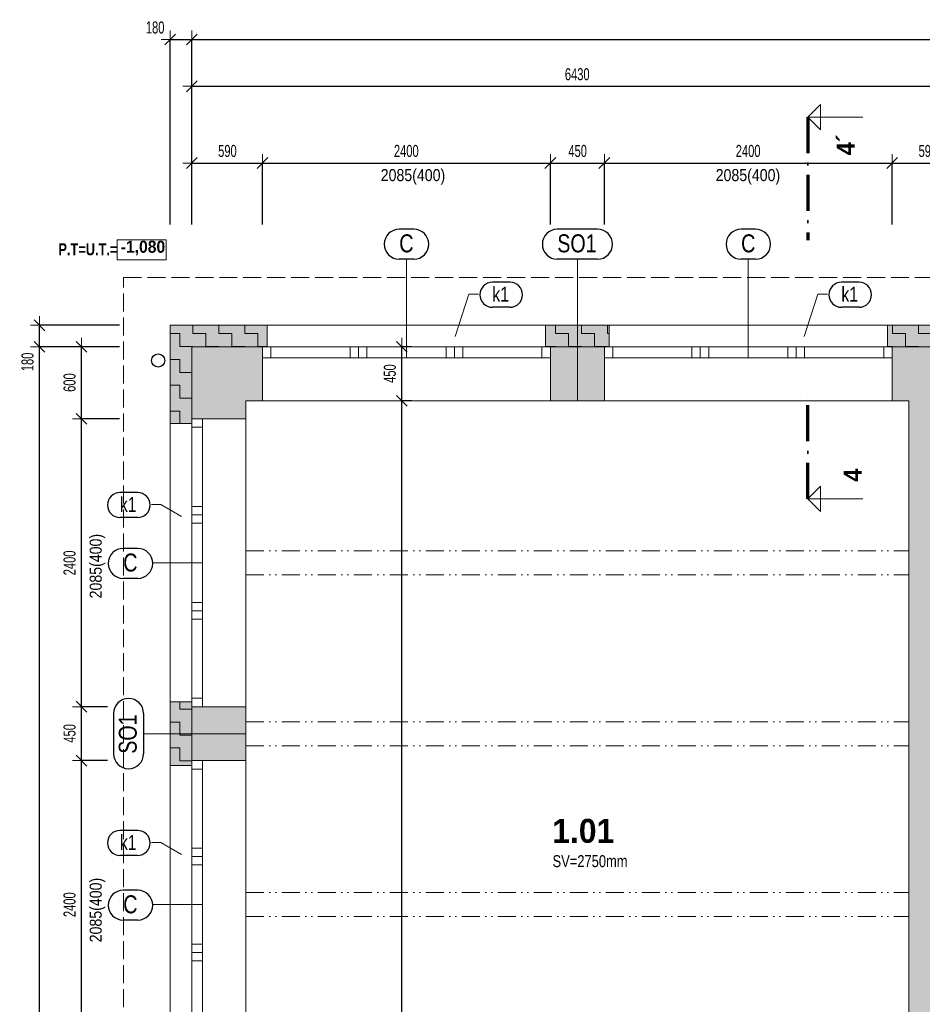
# Model space of a CAD drawing. Header units: millimetres. Extents: x -19372 to 59327, y -69634 to -42168.
# Tile 5 of 44: x -19372 to -11847, y -50953 to -42743. Entities that reach past the tile are written whole.
import ezdxf

# ---------------------------------------------------------------- set-up
doc = ezdxf.new("R2010")
doc.units = ezdxf.units.MM
doc.header["$PDMODE"] = 65
for name, pattern in [('Carkovana 2x_1', [200, 150, -50]), ('JIS_08_37', [480, 300, -90, 0, -90]), ('JIS_09_15', [300, 150, -50, 0, -50, 0, -50])]:
    doc.linetypes.add(name, pattern=pattern)
for name, color, linetype, lineweight in [('XR$10$ZPEVNĚNÉ PLOCHY - ČÁRKOVANĚ_1', 7, 'Continuous', 25), ('XR$2$1.NP - STÁVAJÍCÍ_1', 7, 'Continuous', 25), ('XR$3$KOTY_1', 7, 'Continuous', 25), ('XR$5$OKNA + IZOLANT_1', 7, 'Continuous', 25), ('XR$7$1.NP - FILING_1', 7, 'Continuous', 25), ('XR$8$1.NP - NÁVRH_1', 7, 'Continuous', 25)]:
    doc.layers.add(name, color=color, linetype=linetype, lineweight=lineweight)
doc.styles.add('ARIAL', font='ARIAL.TTF')
doc.styles.add('Arial Black', font='Arial Black')
doc.styles.add('ARIALNARROW', font='ARIALN.TTF')
doc.dimstyles.new('DIMSTYLE_3', dxfattribs={"dimtxt": 100, "dimasz": 150, "dimexe": 0, "dimexo": 0, "dimgap": 50, "dimtad": 2, "dimdec": 0, "dimrnd": 5, "dimdsep": 46, "dimtxsty": 'ARIALNARROW', "dimblk1": 'ALL_ML_STRICH', "dimblk2": 'ALL_ML_STRICH', "dimsah": 1, "dimcen": 0, "dimclrd": 6, "dimclre": 6, "dimclrt": 6, "dimadec": 0, "dimazin": 0, "dimtfac": 1, "dimtdec": 0, "dimtix": 1, "dimtmove": 2, "dimatfit": 3, "dimfxl": 0, "dimtzin": 0, "dimlwd": 0, "dimlwe": 13, "dimarcsym": 0})
doc.dimstyles.new('DIMSTYLE_5', dxfattribs={"dimtxt": 100, "dimasz": 150, "dimexe": 0, "dimexo": 0, "dimgap": 50, "dimtad": 2, "dimdec": 0, "dimrnd": 5, "dimdsep": 46, "dimtxsty": 'ARIALNARROW', "dimblk1": 'ALL_ML_STRICH', "dimblk2": 'ALL_ML_STRICH', "dimsah": 1, "dimcen": 0, "dimclrd": 6, "dimclre": 6, "dimclrt": 6, "dimadec": 0, "dimazin": 0, "dimtfac": 1, "dimtdec": 0, "dimtix": 1, "dimtmove": 2, "dimatfit": 3, "dimfxl": 0, "dimtvp": 1.2, "dimtzin": 0, "dimlwd": 0, "dimlwe": 13, "dimarcsym": 0})
pattern_1 = [(0, (216, 216), (108, 108), [108, -108]), (90, (216, 216), (-108, 108), [108, -108])]

# ---------------------------------------------------------------- blocks, each defined once
blk = doc.blocks.new('ALL_ML_STRICH')
at = {"color": 0, "linetype": 'ByBlock', "lineweight": -2}
for p, q in [((-1, 0), (0.5, 0)), ((-0.3, -0.3), (0.3, 0.3)), ((0, -0.5), (0, 0.5))]:
    blk.add_line(p, q, dxfattribs=at)
blk = doc.blocks.new('*D17')
at = {"layer": 'DEFPOINTS', "color": 6, "linetype": 'Continuous', "lineweight": 13}
for p in [(-16206.3, -45471.7), (-16206.3, -45921.7), (-16185.8, -45921.7)]:
    blk.add_point(p, dxfattribs=at)
at = {"layer": 'XR$3$KOTY_1', "color": 6, "linetype": 'Continuous', "lineweight": -2}
for p, q in [((-16106.3, -45471.7), (-16185.8, -45471.7)), ((-16185.8, -45921.7), (-16185.8, -45471.7)), ((-16106.3, -45921.7), (-16185.8, -45921.7))]:
    blk.add_line(p, q, dxfattribs=at)
at = {"layer": 'XR$3$KOTY_1', "color": 6, "linetype": 'Continuous', "lineweight": 13, "xscale": 150, "yscale": 150, "zscale": 150}
for p, rotation in [((-16185.8, -45471.7), 90), ((-16185.8, -45921.7), 270)]:
    blk.add_blockref('ALL_ML_STRICH', p, dxfattribs=dict(at, rotation=rotation))
at = {"layer": 'XR$3$KOTY_1', "color": 6, "linetype": 'Continuous', "lineweight": 13, "insert": (-16285.8, -45694.1), "char_height": 100, "width": 243.429, "attachment_point": 5, "rotation": 90, "style": 'ARIALNARROW'}
blk.add_mtext('\\W0.81;\\A1;{450}', dxfattribs=at)
blk = doc.blocks.new('*D18')
at = {"layer": 'DEFPOINTS', "color": 6, "linetype": 'Continuous', "lineweight": 13}
for p in [(-16206.3, -45921.7), (-16185.8, -57146.7), (-16185.8, -57146.7)]:
    blk.add_point(p, dxfattribs=at)
at = {"layer": 'XR$3$KOTY_1', "color": 6, "linetype": 'Continuous', "lineweight": -2}
for p, q in [((-16106.3, -45921.7), (-16185.8, -45921.7)), ((-16185.8, -57146.7), (-16185.8, -45921.7)), ((-16285.8, -57146.7), (-16185.8, -57146.7))]:
    blk.add_line(p, q, dxfattribs=at)
at = {"layer": 'XR$3$KOTY_1', "color": 6, "linetype": 'Continuous', "lineweight": 13, "xscale": 150, "yscale": 150, "zscale": 150}
for p, rotation in [((-16185.8, -45921.7), 90), ((-16185.8, -57146.7), 270)]:
    blk.add_blockref('ALL_ML_STRICH', p, dxfattribs=dict(at, rotation=rotation))
at = {"layer": 'XR$3$KOTY_1', "color": 6, "linetype": 'Continuous', "lineweight": 13, "insert": (-16285.8, -51538.8), "char_height": 100, "width": 405.714, "attachment_point": 5, "rotation": 90, "style": 'ARIALNARROW'}
blk.add_mtext('\\W0.81;\\A1;{11225}', dxfattribs=at)
blk = doc.blocks.new('KOMPLEXNÍ OBJEKT_7')
at = {"layer": 'XR$3$KOTY_1', "color": 7, "linetype": 'Continuous', "lineweight": 13}
for p, q in [((-12801.6, -43556.5), (-12695.5, -43450.4)), ((-12695.5, -43450.4), (-12695.5, -43662.5)), ((-12801.6, -43556.5), (-12343.2, -43556.5)), ((-12801.6, -43556.5), (-12695.5, -43662.5))]:
    blk.add_line(p, q, dxfattribs=at)
at = {"layer": 'XR$3$KOTY_1', "color": 7, "linetype": 'JIS_08_37', "lineweight": 70}
blk.add_line((-12801.6, -43556.5), (-12801.6, -44581.9), dxfattribs=at)
at = {"layer": 'XR$3$KOTY_1', "color": 7, "linetype": 'Continuous', "lineweight": 25, "insert": (-12409.8, -43874), "char_height": 150, "width": 233.607, "attachment_point": 7, "rotation": 90.00009, "style": 'Arial Black'}
blk.add_mtext('\\W0.82;4´', dxfattribs=at)
blk = doc.blocks.new('KOMPLEXNÍ OBJEKT_8')
at = {"layer": 'XR$3$KOTY_1', "color": 7, "linetype": 'JIS_08_37', "lineweight": 70}
blk.add_line((-12801.6, -46738.3), (-12801.6, -45853.2), dxfattribs=at)
at = {"layer": 'XR$3$KOTY_1', "color": 7, "linetype": 'Continuous', "lineweight": 13}
for p, q in [((-12801.6, -46738.3), (-12695.5, -46632.2)), ((-12695.5, -46632.2), (-12695.5, -46844.3)), ((-12801.6, -46738.3), (-12343.2, -46738.3)), ((-12801.6, -46738.3), (-12695.5, -46844.3))]:
    blk.add_line(p, q, dxfattribs=at)
at = {"layer": 'XR$3$KOTY_1', "color": 7, "linetype": 'Continuous', "lineweight": 25, "insert": (-12352.4, -46595.8), "char_height": 150, "width": 176.23, "attachment_point": 7, "rotation": 90.00009, "style": 'Arial Black'}
blk.add_mtext('\\W0.82;4', dxfattribs=at)
blk = doc.blocks.new('*D161')
at = {"layer": 'DEFPOINTS', "color": 6, "linetype": 'Continuous', "lineweight": 13}
for p in [(-17937.8, -43298.8), (-17937.8, -45471.7), (-11507.8, -45471.7)]:
    blk.add_point(p, dxfattribs=at)
at = {"layer": 'XR$3$KOTY_1', "color": 6, "linetype": 'Continuous', "lineweight": -2}
for p, q in [((-17937.8, -44450.4), (-17937.8, -43298.8)), ((-17937.8, -43298.8), (-11507.8, -43298.8)), ((-11507.8, -44450.4), (-11507.8, -43298.8))]:
    blk.add_line(p, q, dxfattribs=at)
at = {"layer": 'XR$3$KOTY_1', "color": 6, "linetype": 'Continuous', "lineweight": 13, "xscale": 150, "yscale": 150, "zscale": 150, "rotation": 180}
blk.add_blockref('ALL_ML_STRICH', (-17937.8, -43298.8), dxfattribs=at)
at = {"layer": 'XR$3$KOTY_1', "color": 6, "linetype": 'Continuous', "lineweight": 13, "xscale": 150, "yscale": 150, "zscale": 150}
blk.add_blockref('ALL_ML_STRICH', (-11507.8, -43298.8), dxfattribs=at)
at = {"layer": 'XR$3$KOTY_1', "color": 6, "linetype": 'Continuous', "lineweight": 13, "insert": (-14723.9, -43198.8), "char_height": 100, "width": 324.571, "attachment_point": 5, "style": 'ARIALNARROW'}
blk.add_mtext('\\W0.81;\\A1;{6430}', dxfattribs=at)
blk = doc.blocks.new('*D162')
at = {"layer": 'DEFPOINTS', "color": 6, "linetype": 'Continuous', "lineweight": 13}
for p in [(-17937.8, -43938.5), (-17937.8, -45471.7), (-17347.8, -45471.7)]:
    blk.add_point(p, dxfattribs=at)
at = {"layer": 'XR$3$KOTY_1', "color": 6, "linetype": 'Continuous', "lineweight": -2}
for p, q in [((-17937.8, -44450.4), (-17937.8, -43938.5)), ((-17937.8, -43938.5), (-17347.8, -43938.5)), ((-17347.8, -44450.4), (-17347.8, -43938.5))]:
    blk.add_line(p, q, dxfattribs=at)
at = {"layer": 'XR$3$KOTY_1', "color": 6, "linetype": 'Continuous', "lineweight": 13, "xscale": 150, "yscale": 150, "zscale": 150, "rotation": 180}
blk.add_blockref('ALL_ML_STRICH', (-17937.8, -43938.5), dxfattribs=at)
at = {"layer": 'XR$3$KOTY_1', "color": 6, "linetype": 'Continuous', "lineweight": 13, "xscale": 150, "yscale": 150, "zscale": 150}
blk.add_blockref('ALL_ML_STRICH', (-17347.8, -43938.5), dxfattribs=at)
at = {"layer": 'XR$3$KOTY_1', "color": 6, "linetype": 'Continuous', "lineweight": 13, "insert": (-17640.3, -43838.5), "char_height": 100, "width": 243.429, "attachment_point": 5, "style": 'ARIALNARROW'}
blk.add_mtext('\\W0.81;\\A1;{590}', dxfattribs=at)
blk = doc.blocks.new('*D163')
at = {"layer": 'DEFPOINTS', "color": 6, "linetype": 'Continuous', "lineweight": 13}
for p in [(-17347.8, -43938.5), (-17347.8, -45471.7), (-14947.8, -45471.7)]:
    blk.add_point(p, dxfattribs=at)
at = {"layer": 'XR$3$KOTY_1', "color": 6, "linetype": 'Continuous', "lineweight": -2}
for p, q in [((-17347.8, -44450.4), (-17347.8, -43938.5)), ((-17347.8, -43938.5), (-14947.8, -43938.5)), ((-14947.8, -44450.4), (-14947.8, -43938.5))]:
    blk.add_line(p, q, dxfattribs=at)
at = {"layer": 'XR$3$KOTY_1', "color": 6, "linetype": 'Continuous', "lineweight": 13, "xscale": 150, "yscale": 150, "zscale": 150, "rotation": 180}
blk.add_blockref('ALL_ML_STRICH', (-17347.8, -43938.5), dxfattribs=at)
at = {"layer": 'XR$3$KOTY_1', "color": 6, "linetype": 'Continuous', "lineweight": 13, "xscale": 150, "yscale": 150, "zscale": 150}
blk.add_blockref('ALL_ML_STRICH', (-14947.8, -43938.5), dxfattribs=at)
at = {"layer": 'XR$3$KOTY_1', "color": 6, "linetype": 'Continuous', "lineweight": 13, "insert": (-16148.9, -43838.5), "char_height": 100, "width": 324.571, "attachment_point": 5, "style": 'ARIALNARROW'}
blk.add_mtext('\\W0.81;\\A1;{2400}', dxfattribs=at)
blk = doc.blocks.new('*D164')
at = {"layer": 'DEFPOINTS', "color": 6, "linetype": 'Continuous', "lineweight": 13}
for p in [(-14947.8, -43938.5), (-14947.8, -45471.7), (-14497.8, -45471.7)]:
    blk.add_point(p, dxfattribs=at)
at = {"layer": 'XR$3$KOTY_1', "color": 6, "linetype": 'Continuous', "lineweight": -2}
for p, q in [((-14947.8, -44450.4), (-14947.8, -43938.5)), ((-14947.8, -43938.5), (-14497.8, -43938.5)), ((-14497.8, -44450.4), (-14497.8, -43938.5))]:
    blk.add_line(p, q, dxfattribs=at)
at = {"layer": 'XR$3$KOTY_1', "color": 6, "linetype": 'Continuous', "lineweight": 13, "xscale": 150, "yscale": 150, "zscale": 150, "rotation": 180}
blk.add_blockref('ALL_ML_STRICH', (-14947.8, -43938.5), dxfattribs=at)
at = {"layer": 'XR$3$KOTY_1', "color": 6, "linetype": 'Continuous', "lineweight": 13, "xscale": 150, "yscale": 150, "zscale": 150}
blk.add_blockref('ALL_ML_STRICH', (-14497.8, -43938.5), dxfattribs=at)
at = {"layer": 'XR$3$KOTY_1', "color": 6, "linetype": 'Continuous', "lineweight": 13, "insert": (-14720.3, -43838.5), "char_height": 100, "width": 243.429, "attachment_point": 5, "style": 'ARIALNARROW'}
blk.add_mtext('\\W0.81;\\A1;{450}', dxfattribs=at)
blk = doc.blocks.new('*D165')
at = {"layer": 'DEFPOINTS', "color": 6, "linetype": 'Continuous', "lineweight": 13}
for p in [(-14497.8, -43938.5), (-14497.8, -45471.7), (-12097.8, -45471.7)]:
    blk.add_point(p, dxfattribs=at)
at = {"layer": 'XR$3$KOTY_1', "color": 6, "linetype": 'Continuous', "lineweight": -2}
for p, q in [((-14497.8, -44450.4), (-14497.8, -43938.5)), ((-14497.8, -43938.5), (-12097.8, -43938.5)), ((-12097.8, -44450.4), (-12097.8, -43938.5))]:
    blk.add_line(p, q, dxfattribs=at)
at = {"layer": 'XR$3$KOTY_1', "color": 6, "linetype": 'Continuous', "lineweight": 13, "xscale": 150, "yscale": 150, "zscale": 150, "rotation": 180}
blk.add_blockref('ALL_ML_STRICH', (-14497.8, -43938.5), dxfattribs=at)
at = {"layer": 'XR$3$KOTY_1', "color": 6, "linetype": 'Continuous', "lineweight": 13, "xscale": 150, "yscale": 150, "zscale": 150}
blk.add_blockref('ALL_ML_STRICH', (-12097.8, -43938.5), dxfattribs=at)
at = {"layer": 'XR$3$KOTY_1', "color": 6, "linetype": 'Continuous', "lineweight": 13, "insert": (-13298.9, -43838.5), "char_height": 100, "width": 324.571, "attachment_point": 5, "style": 'ARIALNARROW'}
blk.add_mtext('\\W0.81;\\A1;{2400}', dxfattribs=at)
blk = doc.blocks.new('*D166')
at = {"layer": 'DEFPOINTS', "color": 6, "linetype": 'Continuous', "lineweight": 13}
for p in [(-12097.8, -43938.5), (-12097.8, -45471.7), (-11507.8, -45471.7)]:
    blk.add_point(p, dxfattribs=at)
at = {"layer": 'XR$3$KOTY_1', "color": 6, "linetype": 'Continuous', "lineweight": -2}
for p, q in [((-12097.8, -44450.4), (-12097.8, -43938.5)), ((-12097.8, -43938.5), (-11507.8, -43938.5)), ((-11507.8, -44450.4), (-11507.8, -43938.5))]:
    blk.add_line(p, q, dxfattribs=at)
at = {"layer": 'XR$3$KOTY_1', "color": 6, "linetype": 'Continuous', "lineweight": 13, "xscale": 150, "yscale": 150, "zscale": 150, "rotation": 180}
blk.add_blockref('ALL_ML_STRICH', (-12097.8, -43938.5), dxfattribs=at)
at = {"layer": 'XR$3$KOTY_1', "color": 6, "linetype": 'Continuous', "lineweight": 13, "xscale": 150, "yscale": 150, "zscale": 150}
blk.add_blockref('ALL_ML_STRICH', (-11507.8, -43938.5), dxfattribs=at)
at = {"layer": 'XR$3$KOTY_1', "color": 6, "linetype": 'Continuous', "lineweight": 13, "insert": (-11800.3, -43838.5), "char_height": 100, "width": 243.429, "attachment_point": 5, "style": 'ARIALNARROW'}
blk.add_mtext('\\W0.81;\\A1;{590}', dxfattribs=at)
blk = doc.blocks.new('*D241')
at = {"layer": 'DEFPOINTS', "color": 6, "linetype": 'Continuous', "lineweight": 13}
for p in [(-17937.8, -45471.7), (-18856.3, -46071.7), (-17937.8, -46071.7)]:
    blk.add_point(p, dxfattribs=at)
at = {"layer": 'XR$3$KOTY_1', "color": 6, "linetype": 'Continuous', "lineweight": -2}
for p, q in [((-18539.2, -45471.7), (-18856.3, -45471.7)), ((-18856.3, -46071.7), (-18856.3, -45471.7)), ((-18539.2, -46071.7), (-18856.3, -46071.7))]:
    blk.add_line(p, q, dxfattribs=at)
at = {"layer": 'XR$3$KOTY_1', "color": 6, "linetype": 'Continuous', "lineweight": 13, "xscale": 150, "yscale": 150, "zscale": 150}
for p, rotation in [((-18856.3, -45471.7), 90), ((-18856.3, -46071.7), 270)]:
    blk.add_blockref('ALL_ML_STRICH', p, dxfattribs=dict(at, rotation=rotation))
at = {"layer": 'XR$3$KOTY_1', "color": 6, "linetype": 'Continuous', "lineweight": 13, "insert": (-18956.3, -45769.1), "char_height": 100, "width": 243.429, "attachment_point": 5, "rotation": 90, "style": 'ARIALNARROW'}
blk.add_mtext('\\W0.81;\\A1;{600}', dxfattribs=at)
blk = doc.blocks.new('*D242')
at = {"layer": 'DEFPOINTS', "color": 6, "linetype": 'Continuous', "lineweight": 13}
for p in [(-17937.8, -48471.7), (-18856.3, -48921.7), (-17937.8, -48921.7)]:
    blk.add_point(p, dxfattribs=at)
at = {"layer": 'XR$3$KOTY_1', "color": 6, "linetype": 'Continuous', "lineweight": -2}
for p, q in [((-18639.2, -48471.7), (-18856.3, -48471.7)), ((-18856.3, -48921.7), (-18856.3, -48471.7)), ((-18639.2, -48921.7), (-18856.3, -48921.7))]:
    blk.add_line(p, q, dxfattribs=at)
at = {"layer": 'XR$3$KOTY_1', "color": 6, "linetype": 'Continuous', "lineweight": 13, "xscale": 150, "yscale": 150, "zscale": 150}
for p, rotation in [((-18856.3, -48471.7), 90), ((-18856.3, -48921.7), 270)]:
    blk.add_blockref('ALL_ML_STRICH', p, dxfattribs=dict(at, rotation=rotation))
at = {"layer": 'XR$3$KOTY_1', "color": 6, "linetype": 'Continuous', "lineweight": 13, "insert": (-18956.3, -48694.1), "char_height": 100, "width": 243.429, "attachment_point": 5, "rotation": 90, "style": 'ARIALNARROW'}
blk.add_mtext('\\W0.81;\\A1;{450}', dxfattribs=at)
blk = doc.blocks.new('*D243')
at = {"layer": 'DEFPOINTS', "color": 6, "linetype": 'Continuous', "lineweight": 13}
for p in [(-17937.8, -46071.7), (-18856.3, -48471.7), (-17937.8, -48471.7)]:
    blk.add_point(p, dxfattribs=at)
at = {"layer": 'XR$3$KOTY_1', "color": 6, "linetype": 'Continuous', "lineweight": -2}
for p, q in [((-18539.2, -46071.7), (-18856.3, -46071.7)), ((-18856.3, -48471.7), (-18856.3, -46071.7)), ((-18639.2, -48471.7), (-18856.3, -48471.7))]:
    blk.add_line(p, q, dxfattribs=at)
at = {"layer": 'XR$3$KOTY_1', "color": 6, "linetype": 'Continuous', "lineweight": 13, "xscale": 150, "yscale": 150, "zscale": 150}
for p, rotation in [((-18856.3, -46071.7), 90), ((-18856.3, -48471.7), 270)]:
    blk.add_blockref('ALL_ML_STRICH', p, dxfattribs=dict(at, rotation=rotation))
at = {"layer": 'XR$3$KOTY_1', "color": 6, "linetype": 'Continuous', "lineweight": 13, "insert": (-18956.3, -47272.7), "char_height": 100, "width": 324.571, "attachment_point": 5, "rotation": 90, "style": 'ARIALNARROW'}
blk.add_mtext('\\W0.81;\\A1;{2400}', dxfattribs=at)
blk = doc.blocks.new('*D245')
at = {"layer": 'DEFPOINTS', "color": 6, "linetype": 'Continuous', "lineweight": 13}
for p in [(-17937.8, -48921.7), (-18856.3, -51321.7), (-17937.8, -51321.7)]:
    blk.add_point(p, dxfattribs=at)
at = {"layer": 'XR$3$KOTY_1', "color": 6, "linetype": 'Continuous', "lineweight": -2}
for p, q in [((-18639.2, -48921.7), (-18856.3, -48921.7)), ((-18856.3, -51321.7), (-18856.3, -48921.7)), ((-18539.2, -51321.7), (-18856.3, -51321.7))]:
    blk.add_line(p, q, dxfattribs=at)
at = {"layer": 'XR$3$KOTY_1', "color": 6, "linetype": 'Continuous', "lineweight": 13, "xscale": 150, "yscale": 150, "zscale": 150}
for p, rotation in [((-18856.3, -48921.7), 90), ((-18856.3, -51321.7), 270)]:
    blk.add_blockref('ALL_ML_STRICH', p, dxfattribs=dict(at, rotation=rotation))
at = {"layer": 'XR$3$KOTY_1', "color": 6, "linetype": 'Continuous', "lineweight": 13, "insert": (-18956.3, -50122.7), "char_height": 100, "width": 324.571, "attachment_point": 5, "rotation": 90, "style": 'ARIALNARROW'}
blk.add_mtext('\\W0.81;\\A1;{2400}', dxfattribs=at)
blk = doc.blocks.new('*D250')
at = {"layer": 'DEFPOINTS', "color": 6, "linetype": 'Continuous', "lineweight": 13}
for p in [(-17937.8, -45471.7), (-19206.7, -57596.7), (-18439.2, -57596.7)]:
    blk.add_point(p, dxfattribs=at)
at = {"layer": 'XR$3$KOTY_1', "color": 6, "linetype": 'Continuous', "lineweight": -2}
for p, q in [((-18539.2, -45471.7), (-19206.7, -45471.7)), ((-19206.7, -57596.7), (-19206.7, -45471.7)), ((-18539.2, -57596.7), (-19206.7, -57596.7))]:
    blk.add_line(p, q, dxfattribs=at)
at = {"layer": 'XR$3$KOTY_1', "color": 6, "linetype": 'Continuous', "lineweight": 13, "xscale": 150, "yscale": 150, "zscale": 150}
for p, rotation in [((-19206.7, -45471.7), 90), ((-19206.7, -57596.7), 270)]:
    blk.add_blockref('ALL_ML_STRICH', p, dxfattribs=dict(at, rotation=rotation))
at = {"layer": 'XR$3$KOTY_1', "color": 6, "linetype": 'Continuous', "lineweight": 13, "insert": (-19306.7, -51538.8), "char_height": 100, "width": 405.714, "attachment_point": 5, "rotation": 90, "style": 'ARIALNARROW'}
blk.add_mtext('\\W0.81;\\A1;{12125}', dxfattribs=at)
blk = doc.blocks.new('*D251')
at = {"layer": 'DEFPOINTS', "color": 6, "linetype": 'Continuous', "lineweight": 13}
for p in [(-18117.8, -45291.7), (-19206.7, -45471.7), (-17937.8, -45471.7)]:
    blk.add_point(p, dxfattribs=at)
at = {"layer": 'XR$3$KOTY_1', "color": 6, "linetype": 'Continuous', "lineweight": -2}
for p, q in [((-18539.2, -45291.7), (-19206.7, -45291.7)), ((-19206.7, -45471.7), (-19206.7, -45291.7)), ((-18539.2, -45471.7), (-19206.7, -45471.7))]:
    blk.add_line(p, q, dxfattribs=at)
at = {"layer": 'XR$3$KOTY_1', "color": 6, "linetype": 'Continuous', "lineweight": 13, "xscale": 150, "yscale": 150, "zscale": 150}
for p, rotation in [((-19206.7, -45291.7), 90), ((-19206.7, -45471.7), 270)]:
    blk.add_blockref('ALL_ML_STRICH', p, dxfattribs=dict(at, rotation=rotation))
at = {"layer": 'XR$3$KOTY_1', "color": 6, "linetype": 'Continuous', "lineweight": 13, "insert": (-19306.7, -45596.8), "char_height": 100, "width": 243.429, "attachment_point": 5, "rotation": 90, "style": 'ARIALNARROW'}
blk.add_mtext('\\W0.81;\\A1;{180}', dxfattribs=at)
blk = doc.blocks.new('*D252')
at = {"layer": 'DEFPOINTS', "color": 6, "linetype": 'Continuous', "lineweight": 13}
for p in [(-18117.8, -42908.9), (-18117.8, -45291.7), (-17937.8, -45471.7)]:
    blk.add_point(p, dxfattribs=at)
at = {"layer": 'XR$3$KOTY_1', "color": 6, "linetype": 'Continuous', "lineweight": -2}
for p, q in [((-18117.8, -44450.4), (-18117.8, -42908.9)), ((-18117.8, -42908.9), (-17937.8, -42908.9)), ((-17937.8, -44450.4), (-17937.8, -42908.9))]:
    blk.add_line(p, q, dxfattribs=at)
at = {"layer": 'XR$3$KOTY_1', "color": 6, "linetype": 'Continuous', "lineweight": 13, "xscale": 150, "yscale": 150, "zscale": 150, "rotation": 180}
blk.add_blockref('ALL_ML_STRICH', (-18117.8, -42908.9), dxfattribs=at)
at = {"layer": 'XR$3$KOTY_1', "color": 6, "linetype": 'Continuous', "lineweight": 13, "xscale": 150, "yscale": 150, "zscale": 150}
blk.add_blockref('ALL_ML_STRICH', (-17937.8, -42908.9), dxfattribs=at)
at = {"layer": 'XR$3$KOTY_1', "color": 6, "linetype": 'Continuous', "lineweight": 13, "insert": (-18243, -42808.9), "char_height": 100, "width": 243.429, "attachment_point": 5, "style": 'ARIALNARROW'}
blk.add_mtext('\\W0.81;\\A1;{180}', dxfattribs=at)
blk = doc.blocks.new('*D253')
at = {"layer": 'DEFPOINTS', "color": 6, "linetype": 'Continuous', "lineweight": 13}
for p in [(-17937.8, -42908.9), (-17937.8, -45471.7), (23607.2, -45471.7)]:
    blk.add_point(p, dxfattribs=at)
at = {"layer": 'XR$3$KOTY_1', "color": 6, "linetype": 'Continuous', "lineweight": -2}
for p, q in [((-17937.8, -44450.4), (-17937.8, -42908.9)), ((-17937.8, -42908.9), (23607.2, -42908.9)), ((23607.2, -44450.4), (23607.2, -42908.9))]:
    blk.add_line(p, q, dxfattribs=at)
at = {"layer": 'XR$3$KOTY_1', "color": 6, "linetype": 'Continuous', "lineweight": 13, "xscale": 150, "yscale": 150, "zscale": 150, "rotation": 180}
blk.add_blockref('ALL_ML_STRICH', (-17937.8, -42908.9), dxfattribs=at)
at = {"layer": 'XR$3$KOTY_1', "color": 6, "linetype": 'Continuous', "lineweight": 13, "xscale": 150, "yscale": 150, "zscale": 150}
blk.add_blockref('ALL_ML_STRICH', (23607.2, -42908.9), dxfattribs=at)
at = {"layer": 'XR$3$KOTY_1', "color": 6, "linetype": 'Continuous', "lineweight": 13, "insert": (2830, -42808.9), "char_height": 100, "width": 405.714, "attachment_point": 5, "style": 'ARIALNARROW'}
blk.add_mtext('\\W0.81;\\A1;{41545}', dxfattribs=at)
blk = doc.blocks.new('KOMPLEXNÍ OBJEKT_25')
at = {"layer": 'XR$5$OKNA + IZOLANT_1', "color": 7, "linetype": 'Continuous', "lineweight": 13}
for p, q in [((-17307.8, -45471.7), (-17307.8, -45291.7)), ((-17347.8, -45471.7), (-17307.8, -45471.7))]:
    blk.add_line(p, q, dxfattribs=at)
blk = doc.blocks.new('KOMPLEXNÍ OBJEKT_26')
at = {"layer": 'XR$5$OKNA + IZOLANT_1', "color": 7, "linetype": 'Continuous', "lineweight": 13}
for p, q in [((-14987.8, -45471.7), (-14987.8, -45291.7)), ((-14947.8, -45471.7), (-14987.8, -45471.7))]:
    blk.add_line(p, q, dxfattribs=at)
blk = doc.blocks.new('KOMPLEXNÍ OBJEKT_27')
at = {"layer": 'XR$5$OKNA + IZOLANT_1', "color": 7, "linetype": 'Continuous', "lineweight": 13}
for p, q in [((-14457.8, -45471.7), (-14457.8, -45291.7)), ((-14497.8, -45471.7), (-14457.8, -45471.7))]:
    blk.add_line(p, q, dxfattribs=at)
blk = doc.blocks.new('KOMPLEXNÍ OBJEKT_28')
at = {"layer": 'XR$5$OKNA + IZOLANT_1', "color": 7, "linetype": 'Continuous', "lineweight": 13}
for p, q in [((-12137.8, -45471.7), (-12137.8, -45291.7)), ((-12097.8, -45471.7), (-12137.8, -45471.7))]:
    blk.add_line(p, q, dxfattribs=at)
blk = doc.blocks.new('KOMPLEXNÍ OBJEKT_78')
at = {"layer": 'XR$5$OKNA + IZOLANT_1', "color": 7, "linetype": 'Continuous', "lineweight": 13}
for p, q in [((-17937.8, -46111.7), (-18117.8, -46111.7)), ((-17937.8, -46071.7), (-17937.8, -46111.7))]:
    blk.add_line(p, q, dxfattribs=at)
blk = doc.blocks.new('KOMPLEXNÍ OBJEKT_79')
at = {"layer": 'XR$5$OKNA + IZOLANT_1', "color": 7, "linetype": 'Continuous', "lineweight": 13}
for p, q in [((-17937.8, -48431.7), (-18117.8, -48431.7)), ((-17937.8, -48471.7), (-17937.8, -48431.7))]:
    blk.add_line(p, q, dxfattribs=at)
blk = doc.blocks.new('KOMPLEXNÍ OBJEKT_80')
at = {"layer": 'XR$5$OKNA + IZOLANT_1', "color": 7, "linetype": 'Continuous', "lineweight": 13}
for p, q in [((-17937.8, -48921.7), (-17937.8, -48961.7)), ((-17937.8, -48961.7), (-18117.8, -48961.7))]:
    blk.add_line(p, q, dxfattribs=at)

msp = doc.modelspace()

# ---------------------------------------------------------------- hatches: boundary and pattern name
at = {"layer": 'XR$7$1.NP - FILING_1', "linetype": 'Continuous', "lineweight": 13}
for points in [[(-18117.8, -46111.7), (-17937.8, -46111.7), (-17937.8, -45471.7), (-17307.8, -45471.7), (-17307.8, -45291.7), (-18117.8, -45291.7)], [(-14987.8, -45471.7), (-14457.8, -45471.7), (-14457.8, -45291.7), (-14987.8, -45291.7)], [(-12137.8, -45291.7), (-12137.8, -45471.7), (-11507.8, -45471.7), (-11507.8, -45597.7), (-11477.8, -45597.7), (-11477.8, -45622.7), (-11327.8, -45622.7), (-11327.8, -45291.7)], [(-18117.8, -48431.7), (-18117.8, -48961.7), (-17937.8, -48961.7), (-17937.8, -48431.7)]]:
    msp.add_hatch(color=11, dxfattribs=at).paths.add_polyline_path(points, flags=0)
h = msp.add_hatch(dxfattribs=at)
h.set_pattern_fill('VZOR', scale=108, style=0, pattern_type=2)
h.set_pattern_definition(pattern_1)
h.paths.add_polyline_path([(-18117.8, -46111.7), (-17937.8, -46111.7), (-17937.8, -45471.7), (-17307.8, -45471.7), (-17307.8, -45291.7), (-18117.8, -45291.7)], flags=0)
h = msp.add_hatch(dxfattribs=at)
h.set_pattern_fill('VZOR', scale=108, style=0, pattern_type=2)
h.set_pattern_definition(pattern_1)
h.paths.add_polyline_path([(-14987.8, -45471.7), (-14457.8, -45471.7), (-14457.8, -45291.7), (-14987.8, -45291.7)], flags=0)
h = msp.add_hatch(dxfattribs=at)
h.set_pattern_fill('VZOR', scale=108, style=0, pattern_type=2)
h.set_pattern_definition(pattern_1)
h.paths.add_polyline_path([(-12137.8, -45291.7), (-12137.8, -45471.7), (-11507.8, -45471.7), (-11507.8, -45597.7), (-11477.8, -45597.7), (-11477.8, -45622.7), (-11327.8, -45622.7), (-11327.8, -45291.7)], flags=0)
for points in [[(-17937.8, -46071.7), (-17487.8, -46071.7), (-17487.8, -45921.7), (-17347.8, -45921.7), (-17347.8, -45471.7), (-17937.8, -45471.7)], [(-14947.8, -45921.7), (-14497.8, -45921.7), (-14497.8, -45471.7), (-14947.8, -45471.7)], [(-12097.8, -45921.7), (-11957.8, -45921.7), (-11957.8, -52566.7), (-11507.8, -52566.7), (-11507.8, -47606.7), (-10007.8, -47606.7), (-10007.8, -47156.7), (-11507.8, -47156.7), (-11507.8, -45471.7), (-12097.8, -45471.7)], [(-17937.8, -48921.7), (-17487.8, -48921.7), (-17487.8, -48471.7), (-17937.8, -48471.7)]]:
    msp.add_hatch(color=254, dxfattribs=at).paths.add_polyline_path(points)
h = msp.add_hatch(dxfattribs=at)
h.set_pattern_fill('VZOR', scale=108, style=0, pattern_type=2)
h.set_pattern_definition(pattern_1)
h.paths.add_polyline_path([(-18117.8, -48431.7), (-18117.8, -48961.7), (-17937.8, -48961.7), (-17937.8, -48431.7)], flags=0)

# ---------------------------------------------------------------- linework, layer by layer
at = {"layer": 'XR$10$ZPEVNĚNÉ PLOCHY - ČÁRKOVANĚ_1', "color": 204, "linetype": 'Carkovana 2x_1', "lineweight": 13}
for p, q in [((-18507.8, -44891.7), (-10537.8, -44891.7)), ((-18507.8, -58176.7), (-18507.8, -44891.7))]:
    msp.add_line(p, q, dxfattribs=at)
at = {"layer": 'XR$2$1.NP - STÁVAJÍCÍ_1', "color": 8, "linetype": 'Continuous', "lineweight": 18}
for p, q in [((-17937.8, -45471.7), (-17937.8, -46071.7)), ((-17937.8, -45471.7), (-17347.8, -45471.7)), ((-17347.8, -45921.7), (-17347.8, -45471.7)), ((-14947.8, -45471.7), (-14497.8, -45471.7)), ((-14947.8, -45921.7), (-14947.8, -45471.7)), ((-14497.8, -45921.7), (-14497.8, -45471.7)), ((-12097.8, -45471.7), (-11507.8, -45471.7)), ((-12097.8, -45921.7), (-12097.8, -45471.7)), ((-17487.8, -45921.7), (-17487.8, -46071.7)), ((-17487.8, -45921.7), (-17347.8, -45921.7)), ((-14947.8, -45921.7), (-14497.8, -45921.7)), ((-12097.8, -45921.7), (-11957.8, -45921.7)), ((-11957.8, -45921.7), (-11957.8, -52566.7)), ((-17487.8, -46071.7), (-17937.8, -46071.7)), ((-17937.8, -48471.7), (-17937.8, -48921.7)), ((-17487.8, -48471.7), (-17937.8, -48471.7)), ((-17487.8, -48471.7), (-17487.8, -48921.7)), ((-17487.8, -48921.7), (-17937.8, -48921.7))]:
    msp.add_line(p, q, dxfattribs=at)
at = {"layer": 'XR$2$1.NP - STÁVAJÍCÍ_1', "color": 8, "linetype": 'Continuous', "lineweight": 13}
for p, q in [((-14947.8, -45921.7), (-17347.8, -45921.7)), ((-12097.8, -45921.7), (-14497.8, -45921.7)), ((-17487.8, -46071.7), (-17487.8, -48471.7)), ((-17487.8, -48921.7), (-17487.8, -51321.7))]:
    msp.add_line(p, q, dxfattribs=at)
at = {"layer": 'XR$2$1.NP - STÁVAJÍCÍ_1', "color": 8, "linetype": 'JIS_09_15', "lineweight": 13}
for p, q in [((-17487.8, -47171.7), (-11957.8, -47171.7)), ((-17487.8, -47371.7), (-11957.8, -47371.7)), ((-17487.8, -48596.7), (-11957.8, -48596.7)), ((-17487.8, -48796.7), (-11957.8, -48796.7)), ((-17487.8, -50021.7), (-11957.8, -50021.7)), ((-17487.8, -50221.7), (-11957.8, -50221.7))]:
    msp.add_line(p, q, dxfattribs=at)
at = {"layer": 'XR$3$KOTY_1', "color": 3, "linetype": 'Continuous', "lineweight": 25}
for p, q in [((-16086.8, -44490.3), (-16207.8, -44490.3)), ((-14554.4, -44490.3), (-14889.8, -44490.3)), ((-13236.8, -44490.3), (-13357.8, -44490.3)), ((-16086.8, -44740.3), (-16207.8, -44740.3)), ((-14554.4, -44740.3), (-14889.8, -44740.3)), ((-13236.8, -44740.3), (-13357.8, -44740.3)), ((-15283.9, -44932.8), (-15431.4, -44932.8)), ((-12373.9, -44932.8), (-12521.4, -44932.8)), ((-15283.9, -45141.2), (-15431.4, -45141.2)), ((-12373.9, -45141.2), (-12521.4, -45141.2)), ((-18388.6, -46686), (-18536.2, -46686)), ((-18388.6, -46894.4), (-18536.2, -46894.4)), ((-18388.2, -47151.7), (-18509.3, -47151.7)), ((-18388.2, -47401.7), (-18509.3, -47401.7)), ((-18589.3, -48528.2), (-18589.3, -48863.7)), ((-18339.3, -48528.2), (-18339.3, -48863.7)), ((-18388.6, -49503.7), (-18536.2, -49503.7)), ((-18388.6, -49712.1), (-18536.2, -49712.1)), ((-18388.2, -50001.7), (-18509.3, -50001.7)), ((-18388.2, -50251.7), (-18509.3, -50251.7))]:
    msp.add_line(p, q, dxfattribs=at)
at = {"layer": 'XR$3$KOTY_1', "color": 3, "linetype": 'Continuous', "lineweight": 13}
for p, q in [((-16147.8, -44740.3), (-16147.8, -45561.7)), ((-14722.8, -44740.3), (-14722.8, -45921.7)), ((-13297.8, -44740.3), (-13297.8, -45561.7)), ((-15626.6, -45032.8), (-15741.8, -45384.3)), ((-15546.6, -45032.8), (-15626.6, -45032.8)), ((-12716.6, -45032.8), (-12831.8, -45384.3)), ((-12636.6, -45032.8), (-12716.6, -45032.8)), ((-18274.3, -46786), (-18194.3, -46786)), ((-18194.3, -46786), (-18022.2, -46885.1)), ((-18264.3, -47271.7), (-17847.8, -47271.7)), ((-18339.3, -48696.7), (-17487.8, -48696.7)), ((-18274.3, -49603.7), (-18194.3, -49603.7)), ((-18194.3, -49603.7), (-18022.2, -49702.8)), ((-18264.3, -50121.7), (-17847.8, -50121.7))]:
    msp.add_line(p, q, dxfattribs=at)
at = {"layer": 'XR$3$KOTY_1', "color": 6, "linetype": 'Continuous', "lineweight": 13}
msp.add_lwpolyline([(-18558.4, -44745.6), (-18151.3, -44745.6), (-18151.3, -44578.9), (-18558.4, -44578.9), (-18558.4, -44745.6)], dxfattribs=at)
at = {"layer": 'XR$3$KOTY_1', "color": 3, "linetype": 'Continuous', "lineweight": 25}
for centre, radius, start, end in [((-16207.8, -44615.3), 125, 90, 270), ((-16086.8, -44615.3), 125, 270, 90), ((-14889.8, -44615.3), 125, 90, 270), ((-14554.4, -44615.3), 125, 270, 90), ((-13357.8, -44615.3), 125, 90, 270), ((-13236.8, -44615.3), 125, 270, 90), ((-15431.4, -45037), 104.2, 90, 270), ((-15283.9, -45037), 104.2, 270, 90), ((-12521.4, -45037), 104.2, 90, 270), ((-12373.9, -45037), 104.2, 270, 90), ((-18536.2, -46790.2), 104.2, 90, 270), ((-18388.6, -46790.2), 104.2, 270, 90), ((-18509.3, -47276.7), 125, 90, 270), ((-18388.2, -47276.7), 125, 270, 90), ((-18464.3, -48528.2), 125, 0, 180), ((-18464.3, -48863.7), 125, 180, 0), ((-18536.2, -49607.9), 104.2, 90, 270), ((-18388.6, -49607.9), 104.2, 270, 90), ((-18509.3, -50126.7), 125, 90, 270), ((-18388.2, -50126.7), 125, 270, 90)]:
    msp.add_arc(centre, radius, start, end, dxfattribs=at)
at = {"layer": 'XR$5$OKNA + IZOLANT_1', "color": 7, "linetype": 'Continuous', "lineweight": 13}
for p, q in [((-18117.8, -46111.7), (-18117.8, -45291.7)), ((-18117.8, -45291.7), (-17307.8, -45291.7)), ((-17307.8, -45291.7), (-14987.8, -45291.7)), ((-14987.8, -45291.7), (-14457.8, -45291.7)), ((-14457.8, -45291.7), (-12137.8, -45291.7)), ((-12137.8, -45291.7), (-11327.8, -45291.7)), ((-18117.8, -46111.7), (-18117.8, -48431.7)), ((-18117.8, -48961.7), (-18117.8, -48431.7)), ((-18117.8, -48961.7), (-18117.8, -51281.7))]:
    msp.add_line(p, q, dxfattribs=at)
at = {"layer": 'XR$5$OKNA + IZOLANT_1', "color": 132, "linetype": 'Continuous', "lineweight": 13}
for p, q in [((-14947.8, -45471.7), (-17347.8, -45471.7)), ((-17277.8, -45561.7), (-17277.8, -45471.7)), ((-16617.8, -45561.7), (-16617.8, -45471.7)), ((-16547.8, -45561.7), (-16547.8, -45471.7)), ((-16477.8, -45561.7), (-16477.8, -45471.7)), ((-15817.8, -45561.7), (-15817.8, -45471.7)), ((-15747.8, -45561.7), (-15747.8, -45471.7)), ((-15677.8, -45561.7), (-15677.8, -45471.7)), ((-15017.8, -45561.7), (-15017.8, -45471.7)), ((-12097.8, -45471.7), (-14497.8, -45471.7)), ((-14427.8, -45561.7), (-14427.8, -45471.7)), ((-13767.8, -45561.7), (-13767.8, -45471.7)), ((-13697.8, -45561.7), (-13697.8, -45471.7)), ((-13627.8, -45561.7), (-13627.8, -45471.7)), ((-12967.8, -45561.7), (-12967.8, -45471.7)), ((-12897.8, -45561.7), (-12897.8, -45471.7)), ((-12827.8, -45561.7), (-12827.8, -45471.7)), ((-12167.8, -45561.7), (-12167.8, -45471.7)), ((-14947.8, -45561.7), (-17347.8, -45561.7)), ((-12097.8, -45561.7), (-14497.8, -45561.7)), ((-17937.8, -46071.7), (-17937.8, -48471.7)), ((-17847.8, -46071.7), (-17847.8, -48471.7)), ((-17847.8, -46141.7), (-17937.8, -46141.7)), ((-17847.8, -46801.7), (-17937.8, -46801.7)), ((-17847.8, -46871.7), (-17937.8, -46871.7)), ((-17847.8, -46941.7), (-17937.8, -46941.7)), ((-17847.8, -47601.7), (-17937.8, -47601.7)), ((-17847.8, -47671.7), (-17937.8, -47671.7)), ((-17847.8, -47741.7), (-17937.8, -47741.7)), ((-17847.8, -48401.7), (-17937.8, -48401.7)), ((-17937.8, -48921.7), (-17937.8, -51321.7)), ((-17847.8, -48921.7), (-17847.8, -51321.7)), ((-17847.8, -48991.7), (-17937.8, -48991.7)), ((-17847.8, -49651.7), (-17937.8, -49651.7)), ((-17847.8, -49721.7), (-17937.8, -49721.7)), ((-17847.8, -49791.7), (-17937.8, -49791.7)), ((-17847.8, -50451.7), (-17937.8, -50451.7)), ((-17847.8, -50521.7), (-17937.8, -50521.7)), ((-17847.8, -50591.7), (-17937.8, -50591.7))]:
    msp.add_line(p, q, dxfattribs=at)
at = {"layer": 'XR$8$1.NP - NÁVRH_1', "color": 7, "linetype": 'Continuous', "lineweight": 25}
msp.add_circle((-18217.8, -45585.1), 55, dxfattribs=at)

# ---------------------------------------------------------------- block references
at = {"layer": 'XR$3$KOTY_1', "color": 7, "linetype": 'Continuous', "lineweight": 25}
for name in ['KOMPLEXNÍ OBJEKT_7', 'KOMPLEXNÍ OBJEKT_8']:
    msp.add_blockref(name, (0, 0), dxfattribs=at)
at = {"layer": 'XR$5$OKNA + IZOLANT_1', "color": 7, "linetype": 'Continuous', "lineweight": 13}
for name in ['KOMPLEXNÍ OBJEKT_25', 'KOMPLEXNÍ OBJEKT_26', 'KOMPLEXNÍ OBJEKT_27', 'KOMPLEXNÍ OBJEKT_28', 'KOMPLEXNÍ OBJEKT_78', 'KOMPLEXNÍ OBJEKT_79', 'KOMPLEXNÍ OBJEKT_80']:
    msp.add_blockref(name, (0, 0), dxfattribs=at)

# ---------------------------------------------------------------- texts
at = {"layer": 'XR$3$KOTY_1', "color": 6, "linetype": 'Continuous', "lineweight": 18, "char_height": 100, "attachment_point": 5, "style": 'ARIALNARROW'}
for s, insert, width in [('\\W1.03;2085(400)', (-16093.3, -44054.2), 588.391), ('\\W1.03;2085(400)', (-13300.6, -44054.2), 588.391), ('\\W0.94;SV=2750mm', (-14617.1, -49760.2), 676.724)]:
    msp.add_mtext(s, dxfattribs=dict(at, insert=insert, width=width))
at = {"layer": 'XR$3$KOTY_1', "color": 3, "linetype": 'Continuous', "lineweight": 25, "attachment_point": 7, "style": 'ARIAL'}
for s, insert, char_height, width in [('\\W0.79;C', (-16207.8, -44685.3), 150, 180.285), ('\\W0.78;SO1', (-14889.8, -44685.3), 150, 393.631), ('\\W0.79;C', (-13357.8, -44685.3), 150, 180.285), ('\\W0.75;k1', (-15431.4, -45095.3), 125, 194.675), ('\\W0.75;k1', (-12521.4, -45095.3), 125, 194.675), ('\\W0.75;k1', (-18536.2, -46848.5), 125, 194.675), ('\\W0.79;C', (-18509.3, -47346.7), 150, 180.285), ('\\W0.75;k1', (-18536.2, -49666.2), 125, 194.675), ('\\W0.79;C', (-18509.3, -50196.7), 150, 180.285)]:
    msp.add_mtext(s, dxfattribs=dict(at, insert=insert, char_height=char_height, width=width))
at = {"layer": 'XR$3$KOTY_1', "color": 6, "linetype": 'Continuous', "lineweight": 13, "char_height": 100, "attachment_point": 7, "style": 'ARIALNARROW'}
for s, insert, width in [('\\W0.93;\\fArial Narrow|i0|b1|c0|p0;P.T=U.T.=', (-19049.4, -44708.9), 537.263), ('\\W1.14;\\fArial Narrow|i0|b1|c0|p0;-1,080', (-18529.6, -44708.9), 435.194)]:
    msp.add_mtext(s, dxfattribs=dict(at, insert=insert, width=width))
at = {"layer": 'XR$3$KOTY_1', "color": 6, "linetype": 'Continuous', "lineweight": 18, "char_height": 100, "width": 588.391, "attachment_point": 5, "rotation": 90, "style": 'ARIALNARROW'}
for insert in [(-18723.6, -47299.8), (-18723.6, -50167.5)]:
    msp.add_mtext('\\W1.03;2085(400)', dxfattribs=dict(at, insert=insert))
at = {"layer": 'XR$3$KOTY_1', "color": 3, "linetype": 'Continuous', "lineweight": 25, "insert": (-18394.3, -48863.7), "char_height": 150, "width": 393.631, "attachment_point": 7, "rotation": 90, "style": 'ARIAL'}
msp.add_mtext('\\W0.78;SO1', dxfattribs=at)
at = {"layer": 'XR$8$1.NP - NÁVRH_1', "color": 7, "linetype": 'Continuous', "lineweight": 35, "insert": (-14931.8, -49406.9), "char_height": 200, "width": 627.778, "attachment_point": 1, "style": 'Arial Black'}
msp.add_mtext('\\W0.83;1.01', dxfattribs=at)

# ---------------------------------------------------------------- dimensions: what is measured, and where the dimension line sits
at = {"layer": 'XR$3$KOTY_1', "color": 6, "linetype": 'Continuous', "lineweight": 13}
for base, p1, p2, dimstyle, picture, middle in [((-17937.8, -42908.9), (-18117.8, -44450.4), (-17937.8, -44450.4), 'DIMSTYLE_5', '*D252', (-18243, -42808.9)), ((23607.2, -42908.9), (-17937.8, -44450.4), (23607.2, -44450.4), 'DIMSTYLE_3', '*D253', (2830, -42808.9)), ((-11507.8, -43298.8), (-17937.8, -44450.4), (-11507.8, -44450.4), 'DIMSTYLE_3', '*D161', (-14723.9, -43198.8)), ((-17347.8, -43938.5), (-17937.8, -44450.4), (-17347.8, -44450.4), 'DIMSTYLE_3', '*D162', (-17640.3, -43838.5)), ((-14947.8, -43938.5), (-17347.8, -44450.4), (-14947.8, -44450.4), 'DIMSTYLE_3', '*D163', (-16148.9, -43838.5)), ((-14497.8, -43938.5), (-14947.8, -44450.4), (-14497.8, -44450.4), 'DIMSTYLE_3', '*D164', (-14720.3, -43838.5)), ((-12097.8, -43938.5), (-14497.8, -44450.4), (-12097.8, -44450.4), 'DIMSTYLE_3', '*D165', (-13298.9, -43838.5)), ((-11507.8, -43938.5), (-12097.8, -44450.4), (-11507.8, -44450.4), 'DIMSTYLE_3', '*D166', (-11800.3, -43838.5))]:
    dim = msp.add_linear_dim(base=base, p1=p1, p2=p2, dimstyle=dimstyle, override={"dimpost": '<>', "dimclrd": 6, "dimclre": 6, "dimclrt": 6, "dimlwd": 0, "dimlwe": 13}, dxfattribs=at)
    dim.commit()
    dim.dimension.update_dxf_attribs({"geometry": picture, "text_midpoint": middle, "dimtype": 160})
for base, p1, p2, dimstyle, picture, middle in [((-19206.7, -45291.7), (-18539.2, -45471.7), (-18539.2, -45291.7), 'DIMSTYLE_5', '*D251', (-19306.7, -45596.8)), ((-19206.7, -45471.7), (-18539.2, -57596.7), (-18539.2, -45471.7), 'DIMSTYLE_3', '*D250', (-19306.7, -51538.8)), ((-18856.3, -45471.7), (-18539.2, -46071.7), (-18539.2, -45471.7), 'DIMSTYLE_3', '*D241', (-18956.3, -45769.1)), ((-16185.8, -45471.7), (-16106.3, -45921.7), (-16106.3, -45471.7), 'DIMSTYLE_3', '*D17', (-16285.8, -45694.1)), ((-16185.8, -45921.7), (-16285.8, -57146.7), (-16106.3, -45921.7), 'DIMSTYLE_3', '*D18', (-16285.8, -51538.8)), ((-18856.3, -46071.7), (-18639.2, -48471.7), (-18539.2, -46071.7), 'DIMSTYLE_3', '*D243', (-18956.3, -47272.7)), ((-18856.3, -48471.7), (-18639.2, -48921.7), (-18639.2, -48471.7), 'DIMSTYLE_3', '*D242', (-18956.3, -48694.1)), ((-18856.3, -48921.7), (-18539.2, -51321.7), (-18639.2, -48921.7), 'DIMSTYLE_3', '*D245', (-18956.3, -50122.7))]:
    dim = msp.add_linear_dim(base=base, p1=p1, p2=p2, angle=90, dimstyle=dimstyle, override={"dimpost": '<>', "dimclrd": 6, "dimclre": 6, "dimclrt": 6, "dimlwd": 0, "dimlwe": 13}, dxfattribs=at)
    dim.commit()
    dim.dimension.update_dxf_attribs({"geometry": picture, "text_midpoint": middle, "dimtype": 160})

doc.saveas('drawing.dxf')
